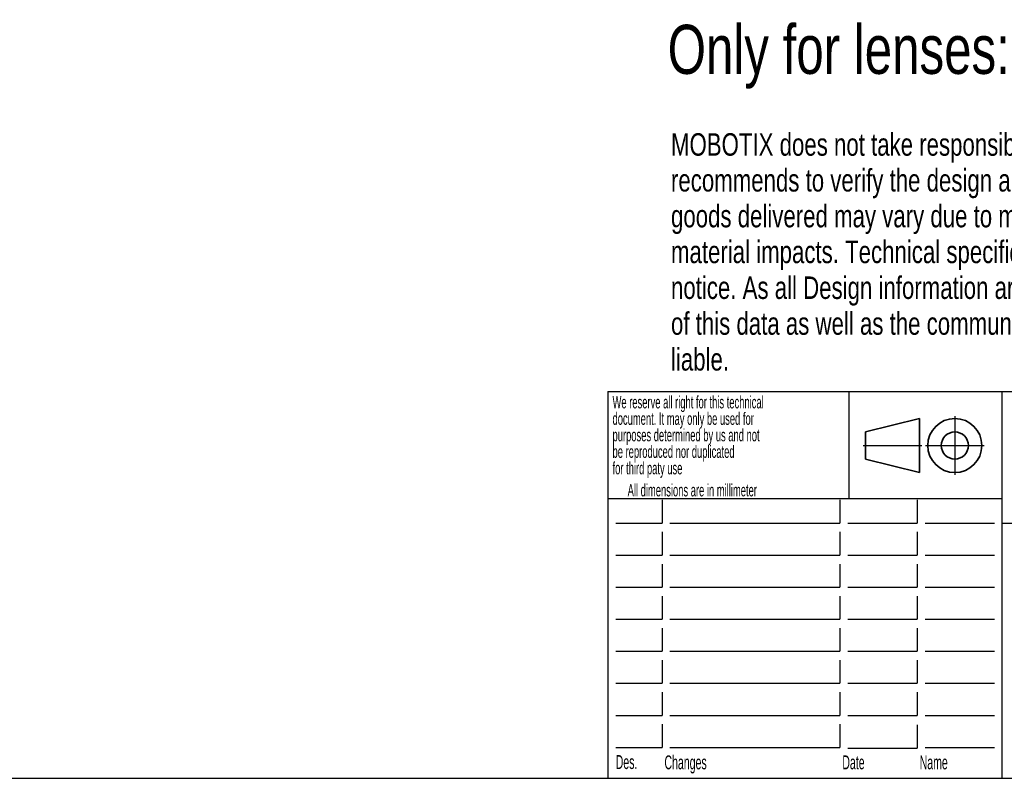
# Model space of a CAD drawing. Header units: millimetres. Extents: x 11 to 411, y 5 to 292.
# Tile 2 of 9: x 150 to 277, y 5 to 103. Entities that reach past the tile are written whole.
import ezdxf

# ---------------------------------------------------------------- set-up
doc = ezdxf.new("R2010")
doc.units = ezdxf.units.MM
doc.linetypes.add('CENTERX2', pattern=[20.32, 12.7, -2.54, 2.54, -2.54])
doc.layers.add('1', color=7, linetype='Continuous')
doc.layers.add('SLD-0', color=7, linetype='Continuous')
doc.styles.add('SLDTEXTSTYLE0', font='TXT', dxfattribs={"width": 0.738397})
doc.styles.add('SLDTEXTSTYLE1', font='TXT', dxfattribs={"width": 0.75})
doc.styles.add('SLDTEXTSTYLE2', font='TXT', dxfattribs={"width": 0.567})

# ---------------------------------------------------------------- blocks, each defined once
blk = doc.blocks.new('SW_NOTE_0')
at = {"layer": '1', "color": 0, "attachment_point": 1, "style": 'SLDTEXTSTYLE0'}
for s, insert, char_height in [('MOBOTIX does not take responsibility for the correctness and completeness of this data and', (0, 3.75), 2.9104), ('recommends to verify the design and measures with the actual product delivered. Measures on', (0, -0.88), 2.9104), ('goods delivered may vary due to manufacturing tolerances and environmental temperature', (0, -5.51), 2.9104), ('material impacts. Technical specifications of the enclosed data is subject to change without', (0, -10.14), 2.9104), ('notice. As all Design information are subject to MOBOTIX IPR, the reproduction and distribution', (0, -14.77), 2.9104), ('of this data as well as the communication of its contents is prohibited and offenders will be held', (0, -19.4), 2.9104), ('liable.', (0, -24.03), 2.91)]:
    blk.add_mtext(s, dxfattribs=dict(at, insert=insert, char_height=char_height))
blk = doc.blocks.new('SW_NOTE_0_1')
at = {"layer": '1', "color": 0, "char_height": 1.6, "attachment_point": 1, "style": 'SLDTEXTSTYLE2'}
for s, insert in [('We reserve all right for this technical', (0, 2.06)), ('document. It may only be used for', (0, -0.07)), ('purposes determined by us and not', (0, -2.2)), ('be reproduced nor duplicated', (0, -4.34)), ('for third paty use', (0, -6.47))]:
    blk.add_mtext(s, dxfattribs=dict(at, insert=insert))

msp = doc.modelspace()

# ---------------------------------------------------------------- linework, layer by layer
at = {"layer": '1', "color": 7}
for p, q in [((225.588, 55.166), (225.588, 5.166)), ((225.588, 55.166), (410.588, 55.166)), ((225.588, 55.166), (225.588, 5.166)), ((276.588, 50.166), (276.588, 55.166)), ((276.588, 21.594), (276.588, 50.166)), ((276.588, 38.166), (298.588, 38.166)), ((10.596, 5.166), (410.588, 5.166))]:
    msp.add_line(p, q, dxfattribs=at)
at = {"layer": '1', "color": 7, "lineweight": 35}
for p, q in [((265.893, 51.7), (258.893, 49.95)), ((265.893, 44.7), (265.893, 51.7)), ((258.893, 49.95), (258.893, 46.45)), ((258.893, 46.45), (265.893, 44.7))]:
    msp.add_line(p, q, dxfattribs=at)
at = {"layer": '1', "color": 7, "linetype": 'CENTERX2'}
for p, q in [((270.443, 52), (270.443, 44.4)), ((258.593, 48.2), (266.193, 48.2)), ((266.643, 48.2), (274.243, 48.2))]:
    msp.add_line(p, q, dxfattribs=at)
at = {"layer": '1'}
for p, q in [((232.588, 41.157), (232.588, 38.157)), ((255.588, 41.157), (255.588, 38.157)), ((265.588, 41.157), (265.588, 38.157)), ((226.588, 38.157), (232.588, 38.157)), ((232.588, 37.017), (232.588, 34.017)), ((233.588, 38.157), (255.588, 38.157)), ((255.588, 37.017), (255.588, 34.017)), ((256.588, 38.157), (265.588, 38.157)), ((265.588, 37.017), (265.588, 34.017)), ((266.588, 38.157), (275.588, 38.157)), ((226.588, 34.017), (232.588, 34.017)), ((233.588, 34.017), (255.588, 34.017)), ((256.588, 34.017), (265.588, 34.017)), ((266.588, 34.017), (275.588, 34.017)), ((232.588, 32.877), (232.588, 29.877)), ((255.588, 32.877), (255.588, 29.877)), ((265.588, 32.877), (265.588, 29.877)), ((226.588, 29.877), (232.588, 29.877)), ((233.588, 29.877), (255.588, 29.877)), ((256.588, 29.877), (265.588, 29.877)), ((266.588, 29.877), (275.588, 29.877)), ((232.588, 28.737), (232.588, 25.737)), ((255.588, 28.737), (255.588, 25.737)), ((265.588, 28.737), (265.588, 25.737)), ((226.588, 25.737), (232.588, 25.737)), ((233.588, 25.737), (255.588, 25.737)), ((256.588, 25.737), (265.588, 25.737)), ((266.588, 25.737), (275.588, 25.737)), ((232.588, 24.594), (232.588, 21.594)), ((255.588, 24.594), (255.588, 21.594)), ((265.588, 24.594), (265.588, 21.594)), ((226.588, 21.594), (232.588, 21.594)), ((232.588, 20.452), (232.588, 17.452)), ((233.588, 21.594), (255.588, 21.594)), ((255.588, 20.452), (255.588, 17.452)), ((256.588, 21.594), (265.588, 21.594)), ((265.588, 20.452), (265.588, 17.452)), ((266.588, 21.594), (275.588, 21.594)), ((276.588, 5.166), (276.588, 21.594)), ((226.588, 17.452), (232.588, 17.452)), ((233.588, 17.452), (255.588, 17.452)), ((256.588, 17.452), (265.588, 17.452)), ((266.588, 17.452), (275.588, 17.452)), ((232.588, 16.309), (232.588, 13.309)), ((255.588, 16.309), (255.588, 13.309)), ((265.588, 16.309), (265.588, 13.309)), ((226.588, 13.309), (232.588, 13.309)), ((233.588, 13.309), (255.588, 13.309)), ((256.588, 13.309), (265.588, 13.309)), ((266.588, 13.309), (275.588, 13.309)), ((232.588, 12.166), (232.588, 9.166)), ((255.588, 12.166), (255.588, 9.166)), ((265.588, 12.066), (265.588, 9.066)), ((226.588, 9.166), (232.588, 9.166)), ((233.588, 9.166), (255.588, 9.166)), ((256.588, 9.066), (265.588, 9.066)), ((266.588, 9.166), (275.588, 9.166))]:
    msp.add_line(p, q, dxfattribs=at)
at = {"layer": '1', "color": 7, "lineweight": 35}
for radius in [3.5, 1.75]:
    msp.add_circle((270.443, 48.2), radius, dxfattribs=at)
at = {"layer": 'SLD-0'}
for p, q in [((256.728, 55.166), (256.728, 41.348)), ((225.588, 41.348), (276.588, 41.348))]:
    msp.add_line(p, q, dxfattribs=at)

# ---------------------------------------------------------------- block references
at = {"layer": '1'}
for name, p in [('SW_NOTE_0', (233.738, 84.836)), ('SW_NOTE_0_1', (226.179, 52.543))]:
    msp.add_blockref(name, p, dxfattribs=at)

# ---------------------------------------------------------------- texts
at = {"layer": '1', "attachment_point": 1}
for s, insert, char_height, style in [('Only for lenses: 040, 050, 080, 100, 150, 280', (233.311, 102.607), 6.35, 'SLDTEXTSTYLE1'), ('All dimensions are in millimeter', (228.132, 43.221), 1.6, 'SLDTEXTSTYLE2'), ('Des.', (226.588, 8.167), 1.8, 'SLDTEXTSTYLE2'), ('Changes', (232.894, 8.127), 1.8, 'SLDTEXTSTYLE2'), ('Date', (255.894, 8.127), 1.8, 'SLDTEXTSTYLE2'), ('Name', (265.894, 8.127), 1.8, 'SLDTEXTSTYLE2')]:
    msp.add_mtext(s, dxfattribs=dict(at, insert=insert, char_height=char_height, style=style))

doc.saveas('drawing.dxf')
